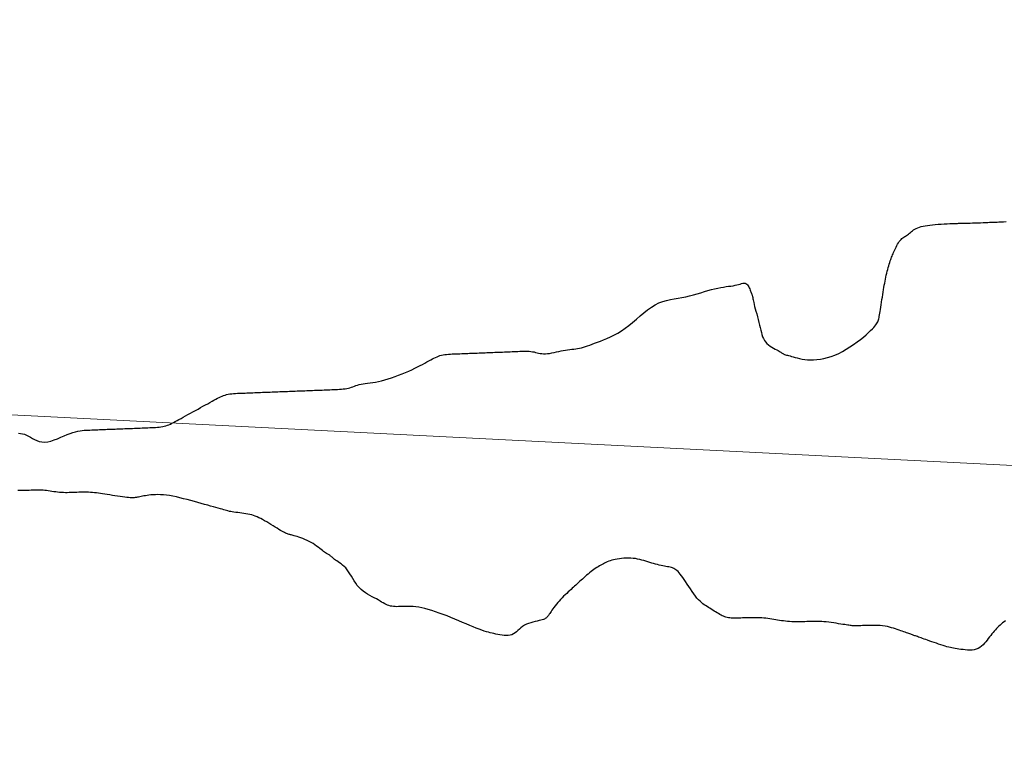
# Model space of a CAD drawing. Header units: millimetres. Extents: x 32690613 to 32693367, y 5343692 to 5344708.
# Tile 199 of 256: x 32692458 to 32692490, y 5344207 to 5344231. Entities that reach past the tile are written whole.
import ezdxf

# ---------------------------------------------------------------- set-up
doc = ezdxf.new("R2010")
doc.units = ezdxf.units.MM
doc.header["$LTSCALE"] = 20
doc.layers.get('0').update_dxf_attribs({"lineweight": 18})
doc.layers.get('Defpoints').update_dxf_attribs({"color": 11, "lineweight": 18})
doc.layers.add('02-DGM_HL_493.00', color=102, linetype='Continuous')

# ---------------------------------------------------------------- blocks, each defined once
blk = doc.blocks.new('A$C78070446')
blk.add_line((4469482.471, 5342769.75), (4470232.054, 5342702.499))

msp = doc.modelspace()

# ---------------------------------------------------------------- linework, layer by layer
at = {"layer": '02-DGM_HL_493.00', "elevation": 493, "flags": 128}
for points in [[(32692457.845, 5344217.879), (32692457.908, 5344217.872), (32692457.971, 5344217.859), (32692458.034, 5344217.841), (32692458.098, 5344217.816), (32692458.161, 5344217.784), (32692458.227, 5344217.747), (32692458.294, 5344217.708), (32692458.364, 5344217.67), (32692458.438, 5344217.636), (32692458.516, 5344217.61), (32692458.6, 5344217.593), (32692458.69, 5344217.589), (32692458.787, 5344217.6), (32692458.889, 5344217.624), (32692458.995, 5344217.658), (32692459.103, 5344217.699), (32692459.21, 5344217.744), (32692459.316, 5344217.789), (32692459.417, 5344217.833), (32692459.513, 5344217.871), (32692459.602, 5344217.902), (32692459.684, 5344217.926), (32692459.761, 5344217.944), (32692459.833, 5344217.957), (32692459.901, 5344217.966), (32692459.967, 5344217.971), (32692460.03, 5344217.975), (32692460.093, 5344217.977), (32692460.155, 5344217.98), (32692460.218, 5344217.982), (32692460.28, 5344217.985), (32692460.343, 5344217.987), (32692460.405, 5344217.99), (32692460.467, 5344217.992), (32692460.53, 5344217.995), (32692460.592, 5344217.997), (32692460.655, 5344217.999), (32692460.717, 5344218.002), (32692460.78, 5344218.004), (32692460.842, 5344218.007), (32692460.905, 5344218.009), (32692460.967, 5344218.012), (32692461.03, 5344218.014), (32692461.092, 5344218.016), (32692461.154, 5344218.019), (32692461.217, 5344218.021), (32692461.279, 5344218.024), (32692461.342, 5344218.026), (32692461.404, 5344218.029), (32692461.467, 5344218.031), (32692461.529, 5344218.034), (32692461.592, 5344218.036), (32692461.654, 5344218.038), (32692461.716, 5344218.041), (32692461.779, 5344218.043), (32692461.841, 5344218.046), (32692461.904, 5344218.048), (32692461.966, 5344218.051), (32692462.029, 5344218.053), (32692462.091, 5344218.056), (32692462.154, 5344218.058), (32692462.216, 5344218.061), (32692462.277, 5344218.064), (32692462.337, 5344218.069), (32692462.396, 5344218.074), (32692462.454, 5344218.081), (32692462.509, 5344218.09), (32692462.562, 5344218.102), (32692462.612, 5344218.115), (32692462.661, 5344218.132), (32692462.709, 5344218.15), (32692462.757, 5344218.172), (32692462.807, 5344218.196), (32692462.858, 5344218.223), (32692462.913, 5344218.252), (32692462.972, 5344218.285), (32692463.036, 5344218.32), (32692463.104, 5344218.357), (32692463.176, 5344218.397), (32692463.251, 5344218.438), (32692463.328, 5344218.481), (32692463.408, 5344218.524), (32692463.489, 5344218.569), (32692463.571, 5344218.614), (32692463.652, 5344218.659), (32692463.733, 5344218.703), (32692463.813, 5344218.747), (32692463.89, 5344218.789), (32692463.965, 5344218.831), (32692464.037, 5344218.87), (32692464.106, 5344218.908), (32692464.169, 5344218.943), (32692464.228, 5344218.975), (32692464.283, 5344219.005), (32692464.334, 5344219.031), (32692464.384, 5344219.055), (32692464.432, 5344219.077), (32692464.48, 5344219.096), (32692464.529, 5344219.112), (32692464.579, 5344219.126), (32692464.632, 5344219.137), (32692464.687, 5344219.146), (32692464.745, 5344219.153), (32692464.804, 5344219.159), (32692464.864, 5344219.163), (32692464.925, 5344219.167), (32692464.987, 5344219.169), (32692465.05, 5344219.172), (32692465.112, 5344219.174), (32692465.175, 5344219.177), (32692465.237, 5344219.179), (32692465.3, 5344219.182), (32692465.362, 5344219.184), (32692465.425, 5344219.187), (32692465.487, 5344219.189), (32692465.549, 5344219.191), (32692465.612, 5344219.194), (32692465.674, 5344219.196), (32692465.737, 5344219.199), (32692465.799, 5344219.201), (32692465.862, 5344219.204), (32692465.924, 5344219.206), (32692465.987, 5344219.208), (32692466.049, 5344219.211), (32692466.112, 5344219.213), (32692466.174, 5344219.216), (32692466.236, 5344219.218), (32692466.299, 5344219.221), (32692466.361, 5344219.223), (32692466.424, 5344219.226), (32692466.486, 5344219.228), (32692466.549, 5344219.23), (32692466.611, 5344219.233), (32692466.674, 5344219.235), (32692466.736, 5344219.238), (32692466.799, 5344219.24), (32692466.861, 5344219.243), (32692466.923, 5344219.245), (32692466.986, 5344219.248), (32692467.048, 5344219.25), (32692467.111, 5344219.252), (32692467.173, 5344219.255), (32692467.236, 5344219.257), (32692467.298, 5344219.26), (32692467.361, 5344219.262), (32692467.423, 5344219.265), (32692467.486, 5344219.267), (32692467.548, 5344219.269), (32692467.61, 5344219.272), (32692467.673, 5344219.274), (32692467.735, 5344219.277), (32692467.798, 5344219.279), (32692467.86, 5344219.282), (32692467.923, 5344219.284), (32692467.985, 5344219.287), (32692468.048, 5344219.289), (32692468.11, 5344219.291), (32692468.172, 5344219.294), (32692468.233, 5344219.298), (32692468.294, 5344219.302), (32692468.353, 5344219.308), (32692468.41, 5344219.315), (32692468.465, 5344219.324), (32692468.518, 5344219.335), (32692468.569, 5344219.349), (32692468.618, 5344219.364), (32692468.666, 5344219.381), (32692468.714, 5344219.398), (32692468.764, 5344219.416), (32692468.816, 5344219.433), (32692468.871, 5344219.449), (32692468.93, 5344219.462), (32692468.995, 5344219.474), (32692469.065, 5344219.485), (32692469.14, 5344219.495), (32692469.221, 5344219.505), (32692469.306, 5344219.517), (32692469.397, 5344219.532), (32692469.493, 5344219.549), (32692469.593, 5344219.572), (32692469.699, 5344219.599), (32692469.808, 5344219.631), (32692469.92, 5344219.668), (32692470.033, 5344219.707), (32692470.146, 5344219.749), (32692470.257, 5344219.793), (32692470.366, 5344219.838), (32692470.471, 5344219.884), (32692470.571, 5344219.93), (32692470.665, 5344219.975), (32692470.755, 5344220.019), (32692470.839, 5344220.062), (32692470.918, 5344220.103), (32692470.992, 5344220.143), (32692471.061, 5344220.18), (32692471.125, 5344220.215), (32692471.184, 5344220.248), (32692471.238, 5344220.277), (32692471.29, 5344220.304), (32692471.339, 5344220.328), (32692471.388, 5344220.349), (32692471.436, 5344220.368), (32692471.484, 5344220.385), (32692471.535, 5344220.398), (32692471.588, 5344220.409), (32692471.643, 5344220.419), (32692471.7, 5344220.426), (32692471.759, 5344220.431), (32692471.82, 5344220.436), (32692471.881, 5344220.439), (32692471.943, 5344220.442), (32692472.005, 5344220.444), (32692472.068, 5344220.447), (32692472.13, 5344220.449), (32692472.193, 5344220.452), (32692472.255, 5344220.454), (32692472.318, 5344220.457), (32692472.38, 5344220.459), (32692472.443, 5344220.461), (32692472.505, 5344220.464), (32692472.568, 5344220.466), (32692472.63, 5344220.469), (32692472.692, 5344220.471), (32692472.755, 5344220.474), (32692472.817, 5344220.476), (32692472.88, 5344220.479), (32692472.942, 5344220.481), (32692473.005, 5344220.483), (32692473.067, 5344220.486), (32692473.13, 5344220.488), (32692473.192, 5344220.491), (32692473.255, 5344220.493), (32692473.317, 5344220.496), (32692473.379, 5344220.498), (32692473.442, 5344220.501), (32692473.504, 5344220.503), (32692473.567, 5344220.505), (32692473.629, 5344220.508), (32692473.692, 5344220.51), (32692473.754, 5344220.513), (32692473.817, 5344220.515), (32692473.879, 5344220.518), (32692473.942, 5344220.52), (32692474.004, 5344220.522), (32692474.066, 5344220.525), (32692474.128, 5344220.527), (32692474.19, 5344220.528), (32692474.25, 5344220.529), (32692474.31, 5344220.528), (32692474.367, 5344220.525), (32692474.423, 5344220.52), (32692474.477, 5344220.513), (32692474.528, 5344220.504), (32692474.578, 5344220.492), (32692474.627, 5344220.48), (32692474.677, 5344220.469), (32692474.727, 5344220.459), (32692474.78, 5344220.451), (32692474.836, 5344220.446), (32692474.897, 5344220.446), (32692474.961, 5344220.451), (32692475.03, 5344220.46), (32692475.102, 5344220.473), (32692475.176, 5344220.488), (32692475.252, 5344220.505), (32692475.327, 5344220.522), (32692475.403, 5344220.538), (32692475.476, 5344220.552), (32692475.547, 5344220.564), (32692475.616, 5344220.574), (32692475.684, 5344220.583), (32692475.749, 5344220.591), (32692475.813, 5344220.598), (32692475.877, 5344220.607), (32692475.939, 5344220.617), (32692476.001, 5344220.628), (32692476.064, 5344220.642), (32692476.127, 5344220.659), (32692476.191, 5344220.679), (32692476.259, 5344220.701), (32692476.331, 5344220.726), (32692476.407, 5344220.754), (32692476.489, 5344220.784), (32692476.578, 5344220.818), (32692476.674, 5344220.854), (32692476.777, 5344220.894), (32692476.885, 5344220.94), (32692476.998, 5344220.99), (32692477.115, 5344221.048), (32692477.235, 5344221.113), (32692477.356, 5344221.187), (32692477.477, 5344221.27), (32692477.599, 5344221.363), (32692477.72, 5344221.463), (32692477.841, 5344221.566), (32692477.962, 5344221.671), (32692478.083, 5344221.773), (32692478.205, 5344221.869), (32692478.326, 5344221.956), (32692478.448, 5344222.03), (32692478.571, 5344222.09), (32692478.694, 5344222.137), (32692478.818, 5344222.174), (32692478.942, 5344222.203), (32692479.066, 5344222.226), (32692479.191, 5344222.247), (32692479.315, 5344222.268), (32692479.439, 5344222.292), (32692479.563, 5344222.32), (32692479.686, 5344222.352), (32692479.808, 5344222.386), (32692479.927, 5344222.422), (32692480.044, 5344222.457), (32692480.158, 5344222.492), (32692480.268, 5344222.523), (32692480.374, 5344222.551), (32692480.475, 5344222.573), (32692480.571, 5344222.591), (32692480.661, 5344222.605), (32692480.747, 5344222.617), (32692480.827, 5344222.628), (32692480.902, 5344222.638), (32692480.972, 5344222.648), (32692481.037, 5344222.66), (32692481.096, 5344222.674), (32692481.151, 5344222.688), (32692481.2, 5344222.703), (32692481.246, 5344222.715), (32692481.287, 5344222.725), (32692481.324, 5344222.73), (32692481.357, 5344222.728), (32692481.387, 5344222.72), (32692481.414, 5344222.703), (32692481.437, 5344222.679), (32692481.459, 5344222.649), (32692481.478, 5344222.616), (32692481.495, 5344222.58), (32692481.51, 5344222.543), (32692481.523, 5344222.508), (32692481.535, 5344222.475), (32692481.546, 5344222.447), (32692481.557, 5344222.422), (32692481.566, 5344222.399), (32692481.574, 5344222.38), (32692481.581, 5344222.362), (32692481.587, 5344222.345), (32692481.593, 5344222.328), (32692481.597, 5344222.311), (32692481.601, 5344222.293), (32692481.605, 5344222.273), (32692481.609, 5344222.25), (32692481.613, 5344222.222), (32692481.619, 5344222.189), (32692481.627, 5344222.149), (32692481.638, 5344222.101), (32692481.652, 5344222.044), (32692481.669, 5344221.978), (32692481.689, 5344221.902), (32692481.711, 5344221.821), (32692481.735, 5344221.734), (32692481.759, 5344221.644), (32692481.783, 5344221.553), (32692481.807, 5344221.463), (32692481.829, 5344221.375), (32692481.848, 5344221.291), (32692481.867, 5344221.211), (32692481.886, 5344221.136), (32692481.906, 5344221.065), (32692481.928, 5344220.999), (32692481.955, 5344220.937), (32692481.986, 5344220.879), (32692482.024, 5344220.827), (32692482.068, 5344220.778), (32692482.118, 5344220.734), (32692482.172, 5344220.695), (32692482.227, 5344220.659), (32692482.282, 5344220.626), (32692482.336, 5344220.597), (32692482.385, 5344220.572), (32692482.429, 5344220.549), (32692482.465, 5344220.528), (32692482.495, 5344220.51), (32692482.52, 5344220.494), (32692482.542, 5344220.479), (32692482.561, 5344220.466), (32692482.579, 5344220.455), (32692482.597, 5344220.444), (32692482.617, 5344220.434), (32692482.64, 5344220.425), (32692482.666, 5344220.415), (32692482.696, 5344220.406), (32692482.73, 5344220.396), (32692482.769, 5344220.385), (32692482.813, 5344220.374), (32692482.863, 5344220.36), (32692482.918, 5344220.345), (32692482.98, 5344220.328), (32692483.048, 5344220.31), (32692483.123, 5344220.293), (32692483.203, 5344220.276), (32692483.288, 5344220.263), (32692483.379, 5344220.252), (32692483.476, 5344220.247), (32692483.578, 5344220.248), (32692483.684, 5344220.256), (32692483.795, 5344220.27), (32692483.909, 5344220.293), (32692484.026, 5344220.323), (32692484.146, 5344220.36), (32692484.267, 5344220.406), (32692484.389, 5344220.459), (32692484.512, 5344220.521), (32692484.634, 5344220.59), (32692484.754, 5344220.666), (32692484.872, 5344220.745), (32692484.984, 5344220.827), (32692485.09, 5344220.909), (32692485.188, 5344220.988), (32692485.277, 5344221.064), (32692485.355, 5344221.133), (32692485.422, 5344221.194), (32692485.478, 5344221.248), (32692485.524, 5344221.296), (32692485.561, 5344221.339), (32692485.591, 5344221.377), (32692485.615, 5344221.413), (32692485.635, 5344221.446), (32692485.651, 5344221.478), (32692485.664, 5344221.51), (32692485.675, 5344221.543), (32692485.685, 5344221.577), (32692485.694, 5344221.615), (32692485.703, 5344221.657), (32692485.711, 5344221.703), (32692485.72, 5344221.755), (32692485.729, 5344221.815), (32692485.74, 5344221.881), (32692485.751, 5344221.954), (32692485.764, 5344222.032), (32692485.777, 5344222.114), (32692485.79, 5344222.197), (32692485.804, 5344222.281), (32692485.817, 5344222.364), (32692485.83, 5344222.444), (32692485.842, 5344222.521), (32692485.854, 5344222.594), (32692485.865, 5344222.665), (32692485.877, 5344222.732), (32692485.889, 5344222.799), (32692485.901, 5344222.863), (32692485.914, 5344222.927), (32692485.928, 5344222.99), (32692485.943, 5344223.053), (32692485.958, 5344223.115), (32692485.974, 5344223.177), (32692485.991, 5344223.237), (32692486.007, 5344223.294), (32692486.024, 5344223.349), (32692486.04, 5344223.401), (32692486.056, 5344223.449), (32692486.072, 5344223.493), (32692486.086, 5344223.533), (32692486.101, 5344223.571), (32692486.116, 5344223.608), (32692486.131, 5344223.644), (32692486.148, 5344223.681), (32692486.165, 5344223.719), (32692486.183, 5344223.76), (32692486.203, 5344223.804), (32692486.225, 5344223.85), (32692486.247, 5344223.898), (32692486.271, 5344223.946), (32692486.297, 5344223.992), (32692486.323, 5344224.037), (32692486.35, 5344224.078), (32692486.378, 5344224.115), (32692486.406, 5344224.146), (32692486.435, 5344224.173), (32692486.465, 5344224.196), (32692486.495, 5344224.217), (32692486.525, 5344224.237), (32692486.555, 5344224.255), (32692486.586, 5344224.275), (32692486.616, 5344224.296), (32692486.647, 5344224.319), (32692486.678, 5344224.344), (32692486.709, 5344224.371), (32692486.743, 5344224.398), (32692486.778, 5344224.425), (32692486.815, 5344224.452), (32692486.856, 5344224.477), (32692486.9, 5344224.501), (32692486.948, 5344224.523), (32692487.001, 5344224.542), (32692487.058, 5344224.559), (32692487.12, 5344224.574), (32692487.187, 5344224.587), (32692487.26, 5344224.599), (32692487.339, 5344224.61), (32692487.424, 5344224.619), (32692487.515, 5344224.627), (32692487.61, 5344224.634), (32692487.707, 5344224.641), (32692487.803, 5344224.646), (32692487.896, 5344224.651), (32692487.983, 5344224.655), (32692488.062, 5344224.658), (32692488.131, 5344224.661), (32692488.187, 5344224.663), (32692488.232, 5344224.664), (32692488.267, 5344224.666), (32692488.294, 5344224.667), (32692488.314, 5344224.667), (32692488.33, 5344224.668), (32692488.342, 5344224.668), (32692488.352, 5344224.668), (32692488.362, 5344224.668), (32692488.374, 5344224.668), (32692488.389, 5344224.668), (32692488.409, 5344224.668), (32692488.436, 5344224.669), (32692488.47, 5344224.669), (32692488.515, 5344224.671), (32692488.571, 5344224.672), (32692488.64, 5344224.675), (32692488.718, 5344224.677), (32692488.803, 5344224.681), (32692488.891, 5344224.684), (32692488.98, 5344224.687), (32692489.065, 5344224.691), (32692489.143, 5344224.694), (32692489.212, 5344224.696), (32692489.268, 5344224.699), (32692489.314, 5344224.7), (32692489.354, 5344224.702), (32692489.391, 5344224.703), (32692489.428, 5344224.705), (32692489.467, 5344224.706), (32692489.514, 5344224.708), (32692489.57, 5344224.71), (32692489.639, 5344224.713), (32692489.719, 5344224.716), (32692489.81, 5344224.72)], [(32692489.785, 5344211.802), (32692489.74, 5344211.77), (32692489.696, 5344211.738), (32692489.655, 5344211.705), (32692489.614, 5344211.671), (32692489.575, 5344211.636), (32692489.536, 5344211.598), (32692489.498, 5344211.559), (32692489.46, 5344211.518), (32692489.423, 5344211.475), (32692489.385, 5344211.43), (32692489.348, 5344211.383), (32692489.31, 5344211.335), (32692489.271, 5344211.285), (32692489.232, 5344211.234), (32692489.192, 5344211.182), (32692489.15, 5344211.13), (32692489.106, 5344211.08), (32692489.06, 5344211.032), (32692489.011, 5344210.987), (32692488.959, 5344210.948), (32692488.902, 5344210.915), (32692488.841, 5344210.889), (32692488.775, 5344210.872), (32692488.705, 5344210.862), (32692488.633, 5344210.859), (32692488.56, 5344210.861), (32692488.486, 5344210.866), (32692488.414, 5344210.875), (32692488.345, 5344210.884), (32692488.28, 5344210.895), (32692488.219, 5344210.904), (32692488.162, 5344210.914), (32692488.108, 5344210.923), (32692488.056, 5344210.933), (32692488.003, 5344210.944), (32692487.949, 5344210.957), (32692487.892, 5344210.971), (32692487.831, 5344210.988), (32692487.765, 5344211.008), (32692487.696, 5344211.03), (32692487.623, 5344211.054), (32692487.55, 5344211.079), (32692487.476, 5344211.104), (32692487.403, 5344211.13), (32692487.334, 5344211.154), (32692487.268, 5344211.178), (32692487.207, 5344211.199), (32692487.151, 5344211.219), (32692487.1, 5344211.237), (32692487.053, 5344211.254), (32692487.011, 5344211.269), (32692486.972, 5344211.283), (32692486.937, 5344211.295), (32692486.905, 5344211.306), (32692486.877, 5344211.317), (32692486.85, 5344211.326), (32692486.825, 5344211.335), (32692486.8, 5344211.344), (32692486.775, 5344211.353), (32692486.75, 5344211.362), (32692486.722, 5344211.372), (32692486.692, 5344211.382), (32692486.659, 5344211.394), (32692486.622, 5344211.407), (32692486.582, 5344211.421), (32692486.539, 5344211.437), (32692486.494, 5344211.453), (32692486.446, 5344211.47), (32692486.395, 5344211.488), (32692486.342, 5344211.507), (32692486.286, 5344211.526), (32692486.228, 5344211.546), (32692486.167, 5344211.566), (32692486.103, 5344211.585), (32692486.035, 5344211.603), (32692485.964, 5344211.619), (32692485.889, 5344211.632), (32692485.81, 5344211.643), (32692485.726, 5344211.651), (32692485.639, 5344211.656), (32692485.552, 5344211.658), (32692485.465, 5344211.659), (32692485.381, 5344211.658), (32692485.3, 5344211.656), (32692485.226, 5344211.654), (32692485.159, 5344211.651), (32692485.101, 5344211.649), (32692485.051, 5344211.647), (32692485.008, 5344211.646), (32692484.97, 5344211.645), (32692484.937, 5344211.645), (32692484.907, 5344211.645), (32692484.878, 5344211.646), (32692484.85, 5344211.648), (32692484.822, 5344211.65), (32692484.791, 5344211.653), (32692484.758, 5344211.657), (32692484.722, 5344211.662), (32692484.681, 5344211.668), (32692484.635, 5344211.675), (32692484.583, 5344211.684), (32692484.523, 5344211.693), (32692484.457, 5344211.704), (32692484.384, 5344211.715), (32692484.307, 5344211.727), (32692484.227, 5344211.739), (32692484.145, 5344211.75), (32692484.065, 5344211.761), (32692483.986, 5344211.77), (32692483.911, 5344211.778), (32692483.842, 5344211.783), (32692483.777, 5344211.787), (32692483.715, 5344211.789), (32692483.655, 5344211.79), (32692483.597, 5344211.789), (32692483.539, 5344211.788), (32692483.48, 5344211.786), (32692483.419, 5344211.783), (32692483.355, 5344211.781), (32692483.289, 5344211.779), (32692483.22, 5344211.777), (32692483.15, 5344211.775), (32692483.08, 5344211.774), (32692483.009, 5344211.774), (32692482.938, 5344211.776), (32692482.869, 5344211.779), (32692482.801, 5344211.783), (32692482.734, 5344211.789), (32692482.668, 5344211.796), (32692482.603, 5344211.804), (32692482.539, 5344211.812), (32692482.475, 5344211.822), (32692482.412, 5344211.832), (32692482.349, 5344211.842), (32692482.286, 5344211.852), (32692482.223, 5344211.862), (32692482.16, 5344211.871), (32692482.095, 5344211.88), (32692482.031, 5344211.888), (32692481.965, 5344211.895), (32692481.898, 5344211.9), (32692481.83, 5344211.905), (32692481.76, 5344211.908), (32692481.69, 5344211.909), (32692481.619, 5344211.909), (32692481.548, 5344211.908), (32692481.478, 5344211.907), (32692481.41, 5344211.905), (32692481.343, 5344211.902), (32692481.279, 5344211.9), (32692481.219, 5344211.898), (32692481.161, 5344211.896), (32692481.105, 5344211.894), (32692481.053, 5344211.893), (32692481.003, 5344211.894), (32692480.955, 5344211.895), (32692480.909, 5344211.898), (32692480.865, 5344211.903), (32692480.822, 5344211.909), (32692480.781, 5344211.918), (32692480.741, 5344211.928), (32692480.702, 5344211.941), (32692480.662, 5344211.955), (32692480.622, 5344211.972), (32692480.581, 5344211.992), (32692480.54, 5344212.014), (32692480.496, 5344212.039), (32692480.452, 5344212.065), (32692480.406, 5344212.094), (32692480.36, 5344212.123), (32692480.313, 5344212.153), (32692480.266, 5344212.184), (32692480.219, 5344212.214), (32692480.173, 5344212.243), (32692480.128, 5344212.271), (32692480.083, 5344212.299), (32692480.038, 5344212.329), (32692479.993, 5344212.361), (32692479.947, 5344212.397), (32692479.9, 5344212.438), (32692479.851, 5344212.487), (32692479.801, 5344212.543), (32692479.749, 5344212.608), (32692479.696, 5344212.68), (32692479.642, 5344212.757), (32692479.588, 5344212.837), (32692479.535, 5344212.918), (32692479.482, 5344212.998), (32692479.432, 5344213.075), (32692479.385, 5344213.146), (32692479.341, 5344213.21), (32692479.3, 5344213.267), (32692479.261, 5344213.317), (32692479.224, 5344213.361), (32692479.189, 5344213.4), (32692479.154, 5344213.432), (32692479.119, 5344213.46), (32692479.084, 5344213.483), (32692479.048, 5344213.502), (32692479.01, 5344213.518), (32692478.972, 5344213.53), (32692478.931, 5344213.541), (32692478.889, 5344213.55), (32692478.844, 5344213.558), (32692478.797, 5344213.567), (32692478.748, 5344213.576), (32692478.695, 5344213.586), (32692478.64, 5344213.598), (32692478.582, 5344213.611), (32692478.523, 5344213.626), (32692478.462, 5344213.641), (32692478.4, 5344213.658), (32692478.337, 5344213.676), (32692478.274, 5344213.694), (32692478.21, 5344213.714), (32692478.147, 5344213.734), (32692478.082, 5344213.754), (32692478.017, 5344213.773), (32692477.951, 5344213.791), (32692477.882, 5344213.806), (32692477.812, 5344213.819), (32692477.74, 5344213.828), (32692477.666, 5344213.834), (32692477.59, 5344213.836), (32692477.514, 5344213.835), (32692477.438, 5344213.831), (32692477.363, 5344213.824), (32692477.291, 5344213.815), (32692477.223, 5344213.805), (32692477.158, 5344213.792), (32692477.098, 5344213.779), (32692477.044, 5344213.764), (32692476.992, 5344213.748), (32692476.945, 5344213.732), (32692476.899, 5344213.714), (32692476.856, 5344213.695), (32692476.813, 5344213.675), (32692476.771, 5344213.654), (32692476.729, 5344213.632), (32692476.687, 5344213.609), (32692476.644, 5344213.584), (32692476.601, 5344213.558), (32692476.557, 5344213.53), (32692476.512, 5344213.501), (32692476.466, 5344213.469), (32692476.42, 5344213.434), (32692476.372, 5344213.398), (32692476.324, 5344213.359), (32692476.275, 5344213.319), (32692476.227, 5344213.279), (32692476.18, 5344213.238), (32692476.135, 5344213.198), (32692476.092, 5344213.159), (32692476.051, 5344213.122), (32692476.013, 5344213.087), (32692475.978, 5344213.054), (32692475.944, 5344213.022), (32692475.91, 5344212.991), (32692475.877, 5344212.96), (32692475.842, 5344212.928), (32692475.806, 5344212.895), (32692475.767, 5344212.86), (32692475.726, 5344212.822), (32692475.681, 5344212.782), (32692475.634, 5344212.74), (32692475.586, 5344212.695), (32692475.536, 5344212.649), (32692475.487, 5344212.601), (32692475.437, 5344212.551), (32692475.389, 5344212.5), (32692475.341, 5344212.448), (32692475.296, 5344212.395), (32692475.253, 5344212.342), (32692475.212, 5344212.29), (32692475.174, 5344212.241), (32692475.139, 5344212.194), (32692475.107, 5344212.15), (32692475.08, 5344212.111), (32692475.056, 5344212.077), (32692475.036, 5344212.048), (32692475.019, 5344212.022), (32692475.005, 5344212), (32692474.992, 5344211.98), (32692474.98, 5344211.963), (32692474.968, 5344211.947), (32692474.957, 5344211.933), (32692474.944, 5344211.919), (32692474.93, 5344211.905), (32692474.913, 5344211.891), (32692474.892, 5344211.878), (32692474.866, 5344211.865), (32692474.834, 5344211.852), (32692474.795, 5344211.839), (32692474.748, 5344211.826), (32692474.693, 5344211.813), (32692474.631, 5344211.799), (32692474.563, 5344211.784), (32692474.493, 5344211.766), (32692474.421, 5344211.746), (32692474.349, 5344211.723), (32692474.281, 5344211.695), (32692474.217, 5344211.662), (32692474.159, 5344211.624), (32692474.105, 5344211.583), (32692474.056, 5344211.539), (32692474.008, 5344211.496), (32692473.962, 5344211.454), (32692473.914, 5344211.416), (32692473.865, 5344211.383), (32692473.812, 5344211.358), (32692473.754, 5344211.341), (32692473.692, 5344211.333), (32692473.627, 5344211.331), (32692473.56, 5344211.335), (32692473.492, 5344211.342), (32692473.425, 5344211.353), (32692473.358, 5344211.366), (32692473.294, 5344211.379), (32692473.232, 5344211.392), (32692473.172, 5344211.406), (32692473.112, 5344211.42), (32692473.05, 5344211.436), (32692472.985, 5344211.454), (32692472.915, 5344211.476), (32692472.838, 5344211.502), (32692472.754, 5344211.533), (32692472.66, 5344211.57), (32692472.559, 5344211.612), (32692472.449, 5344211.658), (32692472.334, 5344211.707), (32692472.215, 5344211.758), (32692472.091, 5344211.81), (32692471.965, 5344211.863), (32692471.838, 5344211.915), (32692471.711, 5344211.965), (32692471.585, 5344212.013), (32692471.461, 5344212.059), (32692471.339, 5344212.102), (32692471.22, 5344212.14), (32692471.106, 5344212.175), (32692470.996, 5344212.204), (32692470.892, 5344212.228), (32692470.794, 5344212.246), (32692470.703, 5344212.259), (32692470.617, 5344212.268), (32692470.536, 5344212.272), (32692470.46, 5344212.274), (32692470.388, 5344212.274), (32692470.321, 5344212.272), (32692470.257, 5344212.27), (32692470.196, 5344212.268), (32692470.138, 5344212.266), (32692470.082, 5344212.265), (32692470.029, 5344212.267), (32692469.978, 5344212.27), (32692469.928, 5344212.276), (32692469.88, 5344212.285), (32692469.833, 5344212.298), (32692469.787, 5344212.315), (32692469.741, 5344212.335), (32692469.694, 5344212.359), (32692469.646, 5344212.386), (32692469.596, 5344212.416), (32692469.543, 5344212.448), (32692469.486, 5344212.481), (32692469.424, 5344212.515), (32692469.358, 5344212.551), (32692469.288, 5344212.588), (32692469.215, 5344212.627), (32692469.142, 5344212.67), (32692469.068, 5344212.716), (32692468.997, 5344212.766), (32692468.929, 5344212.822), (32692468.866, 5344212.883), (32692468.808, 5344212.951), (32692468.755, 5344213.023), (32692468.706, 5344213.099), (32692468.66, 5344213.175), (32692468.615, 5344213.251), (32692468.571, 5344213.325), (32692468.527, 5344213.395), (32692468.481, 5344213.459), (32692468.433, 5344213.516), (32692468.383, 5344213.567), (32692468.332, 5344213.611), (32692468.282, 5344213.65), (32692468.233, 5344213.685), (32692468.187, 5344213.716), (32692468.143, 5344213.745), (32692468.104, 5344213.771), (32692468.07, 5344213.796), (32692468.04, 5344213.819), (32692468.014, 5344213.841), (32692467.992, 5344213.862), (32692467.971, 5344213.881), (32692467.952, 5344213.898), (32692467.934, 5344213.914), (32692467.916, 5344213.928), (32692467.897, 5344213.94), (32692467.877, 5344213.952), (32692467.856, 5344213.963), (32692467.833, 5344213.976), (32692467.807, 5344213.99), (32692467.78, 5344214.006), (32692467.749, 5344214.026), (32692467.715, 5344214.05), (32692467.677, 5344214.079), (32692467.636, 5344214.111), (32692467.591, 5344214.148), (32692467.543, 5344214.186), (32692467.491, 5344214.225), (32692467.435, 5344214.265), (32692467.377, 5344214.304), (32692467.314, 5344214.342), (32692467.249, 5344214.377), (32692467.181, 5344214.41), (32692467.113, 5344214.44), (32692467.046, 5344214.467), (32692466.981, 5344214.492), (32692466.919, 5344214.513), (32692466.862, 5344214.532), (32692466.811, 5344214.548), (32692466.768, 5344214.56), (32692466.731, 5344214.57), (32692466.699, 5344214.579), (32692466.671, 5344214.586), (32692466.645, 5344214.592), (32692466.621, 5344214.599), (32692466.598, 5344214.605), (32692466.573, 5344214.613), (32692466.547, 5344214.623), (32692466.518, 5344214.634), (32692466.486, 5344214.648), (32692466.451, 5344214.665), (32692466.411, 5344214.685), (32692466.368, 5344214.708), (32692466.32, 5344214.734), (32692466.267, 5344214.765), (32692466.209, 5344214.8), (32692466.147, 5344214.839), (32692466.081, 5344214.879), (32692466.014, 5344214.921), (32692465.945, 5344214.964), (32692465.876, 5344215.005), (32692465.809, 5344215.045), (32692465.743, 5344215.082), (32692465.681, 5344215.115), (32692465.621, 5344215.144), (32692465.563, 5344215.17), (32692465.506, 5344215.193), (32692465.448, 5344215.214), (32692465.39, 5344215.231), (32692465.331, 5344215.247), (32692465.269, 5344215.26), (32692465.205, 5344215.272), (32692465.139, 5344215.282), (32692465.072, 5344215.291), (32692465.005, 5344215.299), (32692464.939, 5344215.307), (32692464.876, 5344215.314), (32692464.816, 5344215.322), (32692464.761, 5344215.33), (32692464.711, 5344215.339), (32692464.666, 5344215.349), (32692464.622, 5344215.36), (32692464.579, 5344215.372), (32692464.534, 5344215.385), (32692464.487, 5344215.4), (32692464.434, 5344215.416), (32692464.375, 5344215.433), (32692464.307, 5344215.452), (32692464.232, 5344215.473), (32692464.15, 5344215.496), (32692464.06, 5344215.52), (32692463.965, 5344215.546), (32692463.864, 5344215.573), (32692463.759, 5344215.601), (32692463.649, 5344215.632), (32692463.535, 5344215.663), (32692463.419, 5344215.695), (32692463.302, 5344215.727), (32692463.184, 5344215.758), (32692463.067, 5344215.788), (32692462.952, 5344215.814), (32692462.841, 5344215.838), (32692462.733, 5344215.857), (32692462.631, 5344215.871), (32692462.534, 5344215.881), (32692462.443, 5344215.887), (32692462.357, 5344215.889), (32692462.276, 5344215.888), (32692462.2, 5344215.885), (32692462.13, 5344215.879), (32692462.065, 5344215.872), (32692462.006, 5344215.864), (32692461.951, 5344215.855), (32692461.9, 5344215.846), (32692461.853, 5344215.836), (32692461.809, 5344215.827), (32692461.768, 5344215.818), (32692461.73, 5344215.809), (32692461.693, 5344215.802), (32692461.657, 5344215.796), (32692461.621, 5344215.792), (32692461.585, 5344215.789), (32692461.546, 5344215.787), (32692461.503, 5344215.788), (32692461.457, 5344215.79), (32692461.404, 5344215.794), (32692461.345, 5344215.8), (32692461.279, 5344215.808), (32692461.206, 5344215.817), (32692461.128, 5344215.828), (32692461.047, 5344215.84), (32692460.963, 5344215.853), (32692460.88, 5344215.866), (32692460.797, 5344215.879), (32692460.716, 5344215.892), (32692460.64, 5344215.904), (32692460.566, 5344215.916), (32692460.496, 5344215.926), (32692460.428, 5344215.936), (32692460.362, 5344215.944), (32692460.298, 5344215.952), (32692460.234, 5344215.958), (32692460.171, 5344215.962), (32692460.109, 5344215.965), (32692460.046, 5344215.967), (32692459.984, 5344215.968), (32692459.921, 5344215.967), (32692459.859, 5344215.966), (32692459.796, 5344215.964), (32692459.734, 5344215.962), (32692459.671, 5344215.959), (32692459.609, 5344215.957), (32692459.546, 5344215.955), (32692459.484, 5344215.953), (32692459.421, 5344215.952), (32692459.359, 5344215.952), (32692459.296, 5344215.954), (32692459.233, 5344215.956), (32692459.171, 5344215.961), (32692459.108, 5344215.967), (32692459.045, 5344215.975), (32692458.983, 5344215.983), (32692458.922, 5344215.993), (32692458.862, 5344216.002), (32692458.802, 5344216.011), (32692458.745, 5344216.019), (32692458.689, 5344216.025), (32692458.635, 5344216.03), (32692458.582, 5344216.033), (32692458.53, 5344216.035), (32692458.477, 5344216.035), (32692458.424, 5344216.035), (32692458.369, 5344216.033), (32692458.311, 5344216.031), (32692458.251, 5344216.029), (32692458.186, 5344216.027), (32692458.118, 5344216.024), (32692458.047, 5344216.022), (32692457.973, 5344216.02), (32692457.896, 5344216.019), (32692457.817, 5344216.018)]]:
    msp.add_lwpolyline(points, dxfattribs=at)

# ---------------------------------------------------------------- block references
at = {"layer": 'Defpoints', "rotation": 2.237485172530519}
msp.add_blockref('A$C78070446', (28434719.524, -168960.664), dxfattribs=at)

doc.saveas('drawing.dxf')
